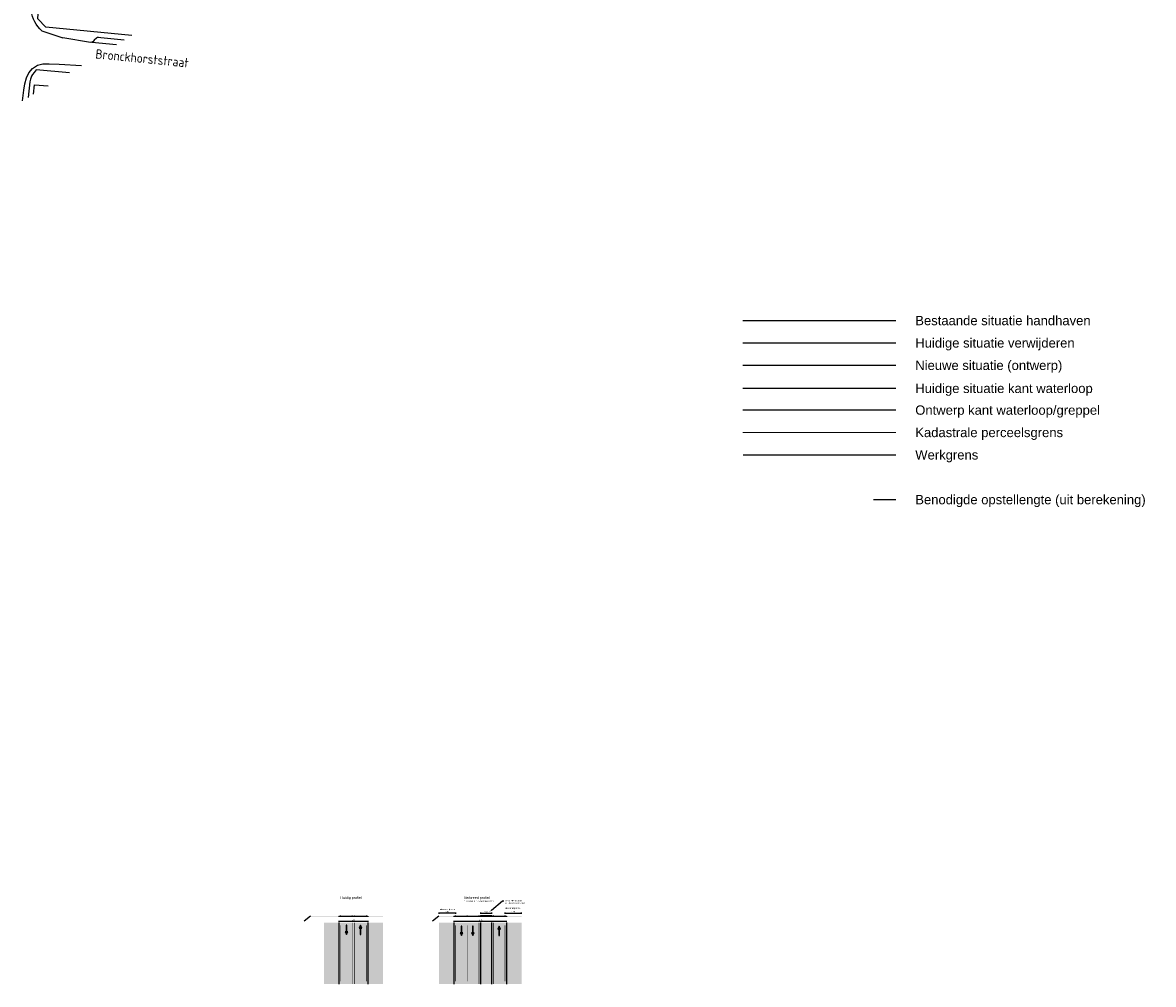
# Model space of a CAD drawing. Header units: metres. Extents: x 226218 to 240385, y 439369 to 449677.
# Tile 199 of 256: x 235930 to 236233, y 444368 to 444626. Entities that reach past the tile are written whole.
import ezdxf
from ezdxf import colors
from ezdxf.entities.mleader import LeaderData, LeaderLine
from ezdxf.math import Vec2, Vec3

# ---------------------------------------------------------------- set-up
doc = ezdxf.new("R2010")
doc.units = ezdxf.units.M
doc.header["$MEASUREMENT"] = 0
for name, pattern in [('LIJN1-1', [2, 1, -1]), ('LIJN1-3', [4, 1, -3]), ('PHANTOM', [2.5, 1.25, -0.25, 0.25, -0.25, 0.25, -0.25])]:
    doc.linetypes.add(name, pattern=pattern)
doc.layers.add('G01 kadestrale perceelsgrens', color=73, linetype='Continuous', lineweight=0)
for name, color, linetype in [('Goud-markering', 7, 'Continuous'), ('Goud-ontwerp', 2, 'Continuous'), ('Goud-ontwerp-water', 131, 'Continuous'), ('Goud-opstellengtesdef', 30, 'Continuous'), ('Goud-werkgrens', 210, 'PHANTOM'), ('HOOFDGEBOUW', 4, 'Continuous'), ('KANTVERH', 253, 'Continuous'), ('KANTWATER', 153, 'Continuous'), ('STRAATNAAM', 253, 'Continuous')]:
    doc.layers.add(name, color=color, linetype=linetype)
doc.styles.add('arial', font='arial.ttf')
doc.styles.get("Standard").update_dxf_attribs({"font": 'iso.shx'})
doc.dimstyles.new('D200', dxfattribs={"dimtxt": 0.36, "dimasz": 0.2, "dimexe": 0, "dimexo": 0, "dimgap": 0.18, "dimtad": 1, "dimtoh": 1, "dimzin": 0, "dimdsep": 46, "dimtxsty": 'Standard', "dimblk1": 'DIMBLK', "dimblk2": 'DIMBLK', "dimsah": 1, "dimcen": 0.09, "dimse1": 1, "dimse2": 1, "dimclrd": 1, "dimclre": 1, "dimclrt": 7, "dimadec": 0, "dimazin": 0, "dimtfac": 1, "dimtix": 1, "dimtmove": 2, "dimatfit": 3, "dimldrblk": 'DIMBLK', "dimfxl": 1, "dimtolj": 1, "dimtzin": 0, "dimarcsym": 0})

# ---------------------------------------------------------------- blocks, each defined once
blk = doc.blocks.new('DIMBLK')
at = {"color": 1}
blk.add_line((0, -0.8), (0, 0.8), dxfattribs=at)
blk.add_solid([(0, 0), (-2, 0.5), (-2, -0.5)], dxfattribs=at)
blk = doc.blocks.new('*D47')
at = {"layer": 'Defpoints', "color": 0, "linetype": 'Continuous', "transparency": 16777216}
for p in [(236015.19, 444386.25), (236022.99, 444386.25), (236022.99, 444385.09)]:
    blk.add_point(p, dxfattribs=at)
at = {"layer": 'Goud-ontwerp', "color": 1, "linetype": 'Continuous', "lineweight": -2, "transparency": 16777216}
blk.add_line((236015.39, 444385.09), (236022.79, 444385.09), dxfattribs=at)
at = {"layer": 'Goud-ontwerp', "color": 1, "linetype": 'Continuous', "lineweight": -2, "transparency": 16777216, "xscale": 0.2, "yscale": 0.2, "zscale": 0.2, "rotation": 180}
blk.add_blockref('DIMBLK', (236015.19, 444385.09), dxfattribs=at)
at = {"layer": 'Goud-ontwerp', "color": 1, "linetype": 'Continuous', "lineweight": -2, "transparency": 16777216, "xscale": 0.2, "yscale": 0.2, "zscale": 0.2}
blk.add_blockref('DIMBLK', (236022.99, 444385.09), dxfattribs=at)
at = {"layer": 'Goud-ontwerp', "color": 7, "linetype": 'Continuous', "transparency": 16777216, "insert": (236019.09, 444385.46), "char_height": 0.36, "attachment_point": 5}
blk.add_mtext('\\A1;7.80', dxfattribs=at)
blk = doc.blocks.new('*D48')
at = {"layer": 'Defpoints', "color": 0, "linetype": 'Continuous', "transparency": 16777216}
for p in [(236045.98, 444386.25), (236060.13, 444386.25), (236060.13, 444385.09)]:
    blk.add_point(p, dxfattribs=at)
at = {"layer": 'Goud-ontwerp', "color": 1, "linetype": 'Continuous', "lineweight": -2, "transparency": 16777216}
blk.add_line((236046.18, 444385.09), (236059.93, 444385.09), dxfattribs=at)
at = {"layer": 'Goud-ontwerp', "color": 1, "linetype": 'Continuous', "lineweight": -2, "transparency": 16777216, "xscale": 0.2, "yscale": 0.2, "zscale": 0.2, "rotation": 180}
blk.add_blockref('DIMBLK', (236045.98, 444385.09), dxfattribs=at)
at = {"layer": 'Goud-ontwerp', "color": 1, "linetype": 'Continuous', "lineweight": -2, "transparency": 16777216, "xscale": 0.2, "yscale": 0.2, "zscale": 0.2}
blk.add_blockref('DIMBLK', (236060.13, 444385.09), dxfattribs=at)
at = {"layer": 'Goud-ontwerp', "color": 7, "linetype": 'Continuous', "transparency": 16777216, "insert": (236053.06, 444385.46), "char_height": 0.36, "attachment_point": 5}
blk.add_mtext('\\A1;14.15', dxfattribs=at)
blk = doc.blocks.new('*D52')
at = {"layer": 'Defpoints', "color": 0, "linetype": 'Continuous', "transparency": 16777216}
for p in [(236041.98, 444387.28), (236041.98, 444386.45), (236046.48, 444386.45)]:
    blk.add_point(p, dxfattribs=at)
at = {"layer": 'Goud-ontwerp', "color": 1, "linetype": 'Continuous', "lineweight": -2, "transparency": 16777216}
blk.add_line((236046.28, 444387.28), (236042.18, 444387.28), dxfattribs=at)
at = {"layer": 'Goud-ontwerp', "color": 1, "linetype": 'Continuous', "lineweight": -2, "transparency": 16777216, "xscale": 0.2, "yscale": 0.2, "zscale": 0.2, "rotation": 180}
blk.add_blockref('DIMBLK', (236041.98, 444387.28), dxfattribs=at)
at = {"layer": 'Goud-ontwerp', "color": 1, "linetype": 'Continuous', "lineweight": -2, "transparency": 16777216, "xscale": 0.2, "yscale": 0.2, "zscale": 0.2}
blk.add_blockref('DIMBLK', (236046.48, 444387.28), dxfattribs=at)
at = {"layer": 'Goud-ontwerp', "color": 7, "linetype": 'Continuous', "transparency": 16777216, "insert": (236044.23, 444387.64), "char_height": 0.36, "attachment_point": 5}
blk.add_mtext('\\A1;4.50', dxfattribs=at)
blk = doc.blocks.new('*D53')
at = {"layer": 'Defpoints', "color": 0, "linetype": 'Continuous', "transparency": 16777216}
for p in [(236059.63, 444386.45), (236064.13, 444387.28), (236064.13, 444386.45)]:
    blk.add_point(p, dxfattribs=at)
at = {"layer": 'Goud-ontwerp', "color": 1, "linetype": 'Continuous', "lineweight": -2, "transparency": 16777216}
blk.add_line((236059.83, 444387.28), (236063.93, 444387.28), dxfattribs=at)
at = {"layer": 'Goud-ontwerp', "color": 1, "linetype": 'Continuous', "lineweight": -2, "transparency": 16777216, "xscale": 0.2, "yscale": 0.2, "zscale": 0.2, "rotation": 180}
blk.add_blockref('DIMBLK', (236059.63, 444387.28), dxfattribs=at)
at = {"layer": 'Goud-ontwerp', "color": 1, "linetype": 'Continuous', "lineweight": -2, "transparency": 16777216, "xscale": 0.2, "yscale": 0.2, "zscale": 0.2}
blk.add_blockref('DIMBLK', (236064.13, 444387.28), dxfattribs=at)
at = {"layer": 'Goud-ontwerp', "color": 7, "linetype": 'Continuous', "transparency": 16777216, "insert": (236061.88, 444387.64), "char_height": 0.36, "attachment_point": 5}
blk.add_mtext('\\A1;4.50', dxfattribs=at)
blk = doc.blocks.new('*D54')
at = {"layer": 'Defpoints', "color": 0, "linetype": 'Continuous', "transparency": 16777216}
for p in [(236053.13, 444386.6), (236056.13, 444387.28), (236056.13, 444386.6)]:
    blk.add_point(p, dxfattribs=at)
at = {"layer": 'Goud-ontwerp', "color": 1, "linetype": 'Continuous', "lineweight": -2, "transparency": 16777216}
blk.add_line((236053.33, 444387.28), (236055.93, 444387.28), dxfattribs=at)
at = {"layer": 'Goud-ontwerp', "color": 1, "linetype": 'Continuous', "lineweight": -2, "transparency": 16777216, "xscale": 0.2, "yscale": 0.2, "zscale": 0.2, "rotation": 180}
blk.add_blockref('DIMBLK', (236053.13, 444387.28), dxfattribs=at)
at = {"layer": 'Goud-ontwerp', "color": 1, "linetype": 'Continuous', "lineweight": -2, "transparency": 16777216, "xscale": 0.2, "yscale": 0.2, "zscale": 0.2}
blk.add_blockref('DIMBLK', (236056.13, 444387.28), dxfattribs=at)
at = {"layer": 'Goud-ontwerp', "color": 7, "linetype": 'Continuous', "transparency": 16777216, "insert": (236054.63, 444387.64), "char_height": 0.36, "attachment_point": 5}
blk.add_mtext('\\A1;3.00', dxfattribs=at)
blk = doc.blocks.new('pijl rechtdoor')
blk.add_hatch(color=0).paths.add_polyline_path([(1.75, -0.375), (2.5, 0), (1.75, 0.375), (1.75, 0.075), (0, 0.075), (0, -0.075), (1.75, -0.075)])
at = {"color": 0}
blk.add_lwpolyline([(1.75, -0.375), (2.5, 0), (1.75, 0.375), (1.75, 0.075), (0, 0.075), (0, -0.075), (1.75, -0.075)], close=True, dxfattribs=at)

msp = doc.modelspace()

# ---------------------------------------------------------------- hatches: boundary and pattern name
at = {"layer": 'Goud-ontwerp', "linetype": 'Continuous', "true_color": 0xb8db94}
h = msp.add_hatch(color=71, dxfattribs=at)
h.dxf.hatch_style = 1
h.paths.add_polyline_path([(236015.185, 444386.446), (236007.585, 444386.446), (236007.585, 444386.246), (236015.185, 444386.246)])
h.paths.add_polyline_path([(236015.185, 444384.746), (236011.185, 444384.746), (236011.185, 444368.246), (236015.185, 444368.246)])
h.paths.add_polyline_path([(236026.985, 444386.446), (236022.985, 444386.446), (236022.985, 444386.246), (236026.985, 444386.246)])
h.paths.add_polyline_path([(236026.985, 444384.746), (236022.985, 444384.746), (236022.985, 444368.246), (236026.985, 444368.246)])
at = {"layer": 'Goud-ontwerp', "linetype": 'Continuous', "true_color": 0x8eed7d}
h = msp.add_hatch(color=91, dxfattribs=at)
h.dxf.hatch_style = 1
h.paths.add_polyline_path([(236045.98, 444386.446), (236041.98, 444386.446), (236041.98, 444386.246), (236045.98, 444386.246)])
h = msp.add_hatch(color=91, dxfattribs=at)
h.dxf.hatch_style = 1
h.paths.add_polyline_path([(236064.13, 444386.446), (236060.13, 444386.446), (236060.13, 444386.246), (236064.13, 444386.246)])
at = {"layer": 'Goud-ontwerp', "linetype": 'Continuous'}
h = msp.add_hatch(color=253, dxfattribs=at)
h.dxf.hatch_style = 1
h.paths.add_polyline_path([(236015.185, 444384.746), (236022.985, 444384.746), (236022.985, 444368.246), (236015.185, 444368.246)])
at = {"layer": 'Goud-ontwerp', "linetype": 'Continuous', "true_color": 0xb8db94}
h = msp.add_hatch(color=71, dxfattribs=at)
h.dxf.hatch_style = 1
h.paths.add_polyline_path([(236045.98, 444384.746), (236041.98, 444384.746), (236041.98, 444368.246), (236045.98, 444368.246)])
at = {"layer": 'Goud-ontwerp', "linetype": 'Continuous'}
h = msp.add_hatch(color=253, dxfattribs=at)
h.dxf.hatch_style = 1
h.paths.add_polyline_path([(236045.98, 444384.746), (236060.13, 444384.746), (236060.13, 444368.246), (236045.98, 444368.246)])
h = msp.add_hatch(color=252, dxfattribs=at)
h.dxf.hatch_style = 1
h.paths.add_polyline_path([(236053.13, 444384.746), (236056.13, 444384.746), (236056.13, 444368.246), (236053.13, 444368.246)])
at = {"layer": 'Goud-ontwerp', "linetype": 'Continuous', "true_color": 0xb8db94}
h = msp.add_hatch(color=71, dxfattribs=at)
h.dxf.hatch_style = 1
h.paths.add_polyline_path([(236064.13, 444384.746), (236060.13, 444384.746), (236060.13, 444368.246), (236064.13, 444368.246)])

# ---------------------------------------------------------------- linework, layer by layer
at = {"layer": 'G01 kadestrale perceelsgrens', "linetype": 'Continuous'}
msp.add_line((236164.434, 444516.072), (236123.444, 444516.072), dxfattribs=at)
at = {"layer": 'Goud-markering', "linetype": 'Continuous'}
for p, q in [((236015.535, 444386.546), (236015.685, 444386.546)), ((236018.685, 444386.546), (236018.835, 444386.546)), ((236019.335, 444386.546), (236019.485, 444386.546)), ((236022.485, 444386.546), (236022.635, 444386.546)), ((236046.33, 444386.546), (236046.48, 444386.546)), ((236049.48, 444386.546), (236049.63, 444386.546)), ((236052.63, 444386.546), (236052.78, 444386.546)), ((236056.63, 444386.546), (236056.48, 444386.546)), ((236059.78, 444386.546), (236059.63, 444386.546))]:
    msp.add_line(p, q, dxfattribs=at)
at = {"layer": 'Goud-markering', "linetype": 'LIJN1-1', "ltscale": 3, "const_width": 0.15}
for points in [[(236015.61, 444383.996), (236015.61, 444368.996)], [(236022.56, 444383.996), (236022.56, 444368.996)], [(236046.405, 444383.996), (236046.405, 444368.996)], [(236059.705, 444383.996), (236059.705, 444368.996)]]:
    msp.add_lwpolyline(points, dxfattribs=at)
at = {"layer": 'Goud-markering', "linetype": 'Continuous', "const_width": 0.15}
for points in [[(236018.76, 444384.746), (236018.76, 444368.246)], [(236019.41, 444384.746), (236019.41, 444368.246)], [(236052.705, 444384.746), (236052.705, 444368.246)], [(236056.555, 444384.746), (236056.555, 444368.246)]]:
    msp.add_lwpolyline(points, dxfattribs=at)
at = {"layer": 'Goud-markering', "linetype": 'LIJN1-3', "ltscale": 3, "const_width": 0.15}
msp.add_lwpolyline([(236049.555, 444383.996), (236049.555, 444368.996)], dxfattribs=at)
at = {"layer": 'Goud-ontwerp', "linetype": 'Continuous'}
for p, q in [((236164.434, 444534.072), (236123.444, 444534.072)), ((236015.185, 444386.446), (236022.985, 444386.446)), ((236015.185, 444386.446), (236015.185, 444386.246)), ((236022.985, 444386.446), (236022.985, 444386.246)), ((236045.98, 444386.446), (236053.13, 444386.446)), ((236056.13, 444386.446), (236057.38, 444386.446)), ((236057.38, 444386.446), (236060.13, 444386.446)), ((236060.13, 444386.446), (236060.13, 444386.246)), ((236015.185, 444384.746), (236015.185, 444368.246)), ((236022.985, 444384.746), (236022.985, 444368.246)), ((236045.98, 444384.746), (236045.98, 444368.246)), ((236053.13, 444384.746), (236053.13, 444368.246)), ((236056.13, 444368.246), (236056.13, 444384.746)), ((236060.13, 444384.746), (236060.13, 444368.246))]:
    msp.add_line(p, q, dxfattribs=at)
at = {"layer": 'Goud-ontwerp', "color": 91, "linetype": 'Continuous', "true_color": 0x8eed7d}
for p, q in [((236007.585, 444386.446), (236005.905, 444385.088)), ((236041.98, 444386.446), (236040.301, 444385.088))]:
    msp.add_line(p, q, dxfattribs=at)
at = {"layer": 'Goud-ontwerp', "color": 1, "linetype": 'Continuous'}
for p, q in [((236049.58, 444386.446), (236049.58, 444386.246)), ((236057.38, 444386.446), (236057.38, 444386.246))]:
    msp.add_line(p, q, dxfattribs=at)
at = {"layer": 'Goud-ontwerp', "color": 253, "linetype": 'Continuous', "const_width": 0.2}
for points in [[(236015.185, 444386.346), (236022.985, 444386.346)], [(236049.58, 444386.346), (236057.38, 444386.346)]]:
    msp.add_lwpolyline(points, dxfattribs=at)
at = {"layer": 'Goud-ontwerp', "color": 252, "linetype": 'Continuous'}
for points, const_width in [([(236049.58, 444386.346), (236045.98, 444386.346)], 0.2), ([(236053.13, 444386.521), (236056.13, 444386.521)], 0.15), ([(236057.38, 444386.346), (236060.13, 444386.346)], 0.2)]:
    msp.add_lwpolyline(points, dxfattribs=dict(at, const_width=const_width))
at = {"layer": 'Goud-ontwerp', "linetype": 'Continuous'}
for points in [[(236045.98, 444386.446), (236045.98, 444386.246)], [(236053.13, 444386.446), (236053.13, 444386.596), (236056.13, 444386.596), (236056.13, 444386.446)]]:
    msp.add_lwpolyline(points, dxfattribs=at)
at = {"layer": 'Goud-ontwerp-water', "linetype": 'Continuous'}
msp.add_line((236164.434, 444522.072), (236123.444, 444522.072), dxfattribs=at)
at = {"layer": 'Goud-opstellengtesdef', "linetype": 'Continuous'}
msp.add_line((236164.434, 444498.072), (236158.434, 444498.072), dxfattribs=at)
at = {"layer": 'Goud-werkgrens', "ltscale": 3, "const_width": 0.3, "flags": 128}
msp.add_lwpolyline([(236164.434, 444510.072), (236123.444, 444510.072)], dxfattribs=at)
at = {"layer": 'HOOFDGEBOUW'}
msp.add_lwpolyline([(235933.4, 444606.77), (235933.59, 444609.33), (235937.27, 444609.06)], dxfattribs=at)
at = {"layer": 'KANTVERH'}
for p, q in [((235935.6, 444623.81), (235941.23, 444621.92)), ((235949.03, 444620.74), (235955.62, 444620.07))]:
    msp.add_line(p, q, dxfattribs=at)
at = {"layer": 'KANTVERH', "linetype": 'Continuous'}
msp.add_line((236164.434, 444546.072), (236123.444, 444546.072), dxfattribs=at)
at = {"layer": 'KANTVERH', "color": 13, "linetype": 'Continuous'}
msp.add_line((236164.434, 444540.072), (236123.444, 444540.072), dxfattribs=at)
at = {"layer": 'KANTVERH'}
for points in [[(235959.73, 444622.55), (235936.65, 444624.77), (235934.54, 444627.03), (235936.14, 444650.19), (235939.22, 444693.98)], [(235935.6, 444623.81), (235935.04, 444624.33), (235934.54, 444624.9), (235934.09, 444625.52), (235933.7, 444626.17), (235933.37, 444626.86), (235933.11, 444627.58), (235932.92, 444628.32), (235932.8, 444629.08)], [(235957.66, 444621.3), (235951.37, 444621.92), (235950.75, 444621.98), (235950.49, 444621.98), (235950.27, 444621.78), (235949.65, 444621.24), (235949.34, 444620.96), (235949.03, 444620.74), (235948.66, 444620.62), (235941.23, 444621.92)], [(235930.45, 444605.03), (235930.79, 444607.88), (235931.01, 444609.6), (235931.46, 444611.21), (235932.08, 444612.48), (235933.07, 444613.64), (235934.43, 444614.6), (235935.9, 444614.91), (235937.53, 444614.97), (235940.27, 444614.86), (235946.27, 444614.45)], [(235943.02, 444612.49), (235934.12, 444613.28), (235933.55, 444612.63), (235933.13, 444612.03), (235932.85, 444611.61), (235932.59, 444610.82), (235932.42, 444610.11), (235931.93, 444605.9)]]:
    msp.add_lwpolyline(points, dxfattribs=at)
at = {"layer": 'KANTWATER', "linetype": 'Continuous'}
msp.add_line((236164.434, 444527.898), (236123.444, 444527.898), dxfattribs=at)

# ---------------------------------------------------------------- block references
at = {"layer": 'Goud-markering', "color": 150}
for p, rotation in [((236017.228, 444384.01), 270), ((236020.961, 444381.538), 90), ((236048.055, 444383.746), 270), ((236051.055, 444383.746), 270), ((236058.111, 444381.246), 90)]:
    msp.add_blockref('pijl rechtdoor', p, dxfattribs=dict(at, rotation=rotation))

# ---------------------------------------------------------------- texts
at = {"layer": 'Goud-markering', "linetype": 'Continuous', "style": 'arial'}
for s, height, p in [('Huidig profiel', 0.7, (236015.608, 444391.058)), ('Verbreed profiel ', 0.7, (236048.663, 444391.058)), ('2 rijstroken in zuid-westelijke richting', 0.36, (236048.663, 444390.338)), ('obstakelvrije zone', 0.36, (236059.776, 444388.425)), ('obstakelvrije zone', 0.36, (236042.256, 444388.084))]:
    msp.add_text(s, height=height, dxfattribs=at).set_placement(p)
at = {"layer": 'Goud-ontwerp', "color": 7, "linetype": 'Continuous', "char_height": 2.5, "attachment_point": 1, "style": 'arial'}
for s, insert in [('Bestaande situatie handhaven', (236169.615, 444547.367)), ('Huidige situatie verwijderen', (236169.615, 444541.367)), ('Nieuwe situatie (ontwerp)', (236169.615, 444535.367)), ('Huidige situatie kant waterloop', (236169.615, 444529.192)), ('Ontwerp kant waterloop/greppel', (236169.615, 444523.367)), ('Kadastrale perceelsgrens', (236169.615, 444517.367)), ('Werkgrens', (236169.615, 444511.367)), ('Benodigde opstellengte (uit berekening)', (236169.615, 444499.367))]:
    msp.add_mtext_dynamic_manual_height_columns(s, width=105.06065, gutter_width=2.5, heights=[0], dxfattribs=dict(at, insert=insert))
at = {"layer": 'STRAATNAAM'}
msp.add_text('Bronckhorststraat', height=2.5, rotation=354.3749, dxfattribs=at).set_placement((235949.88, 444616.39))

# ---------------------------------------------------------------- dimensions: what is measured, and where the dimension line sits
at = {"layer": 'Goud-ontwerp', "linetype": 'Continuous'}
dim = msp.add_linear_dim(base=(236022.985, 444385.091), p1=(236015.185, 444386.246), p2=(236022.985, 444386.246), dimstyle='D200', dxfattribs=at)
dim.commit()
dim.dimension.update_dxf_attribs({"geometry": '*D47', "text_midpoint": (236019.085, 444385.457)})
at = {"layer": 'Goud-ontwerp', "color": 1, "linetype": 'Continuous'}
dim = msp.add_aligned_dim(p1=(236046.48, 444386.446), p2=(236041.98, 444386.446), distance=-0.83, dimstyle='D200', dxfattribs=at)
dim.commit()
dim.dimension.update_dxf_attribs({"geometry": '*D52', "text_midpoint": (236044.23, 444387.641)})
for base, p1, p2, picture, middle in [((236060.13, 444385.091), (236045.98, 444386.246), (236060.13, 444386.246), '*D48', (236053.055, 444385.455)), ((236056.13, 444387.276), (236053.13, 444386.596), (236056.13, 444386.596), '*D54', (236054.63, 444387.636)), ((236064.13, 444387.276), (236059.63, 444386.446), (236064.13, 444386.446), '*D53', (236061.88, 444387.641))]:
    dim = msp.add_linear_dim(base=base, p1=p1, p2=p2, dimstyle='D200', dxfattribs=at)
    dim.commit()
    dim.dimension.update_dxf_attribs({"geometry": picture, "text_midpoint": middle})

# ---------------------------------------------------------------- leaders
at = {"layer": 'Goud-markering', "linetype": 'Continuous'}
ml = msp.add_multileader_mtext('Standard', dxfattribs=at)
ml.set_content('kan smaller in geval van (houten) geleiderail', color=256, style='arial')
ml.set_leader_properties()
ml.build(insert=Vec2(0, 0))
ml.multileader.update_dxf_attribs({"has_text_frame": 1, "dogleg_length": 0.36, "arrow_head_size": 0.75})
ctx = ml.context
ctx.base_point, ctx.char_height, ctx.arrow_head_size, ctx.landing_gap_size, ctx.plane_origin = Vec3(236059.394, 444390.549), 0.36, 0.75, 0.25, Vec3(236056.225, 444387.953)
notes = []
notes.append((ctx, [(0, (1, 1, 0), (236059.034, 444390.549), (1, 0), 0.36, [(0, [(236055.517, 444387.6)], 0, [])])]))
ctx.mtext.insert, ctx.mtext.width, ctx.mtext.defined_height, ctx.mtext.flow_direction = Vec3(236059.644, 444390.782), 5.34336, 7.74, 5
for ctx, leaders in notes:
    for number, flags, end, landing, length, lines in leaders:
        leader = LeaderData()
        leader.index, (leader.has_last_leader_line, leader.has_dogleg_vector, leader.attachment_direction) = number, flags
        leader.last_leader_point, leader.dogleg_vector, leader.dogleg_length = Vec3(end), Vec3(landing), length
        for number, points, colour, breaks in lines:
            line = LeaderLine()
            line.index, line.vertices, line.color, line.breaks = number, Vec3.list(points), colors.encode_raw_color(colour), breaks
            leader.lines.append(line)
        ctx.leaders.append(leader)

doc.saveas('drawing.dxf')
